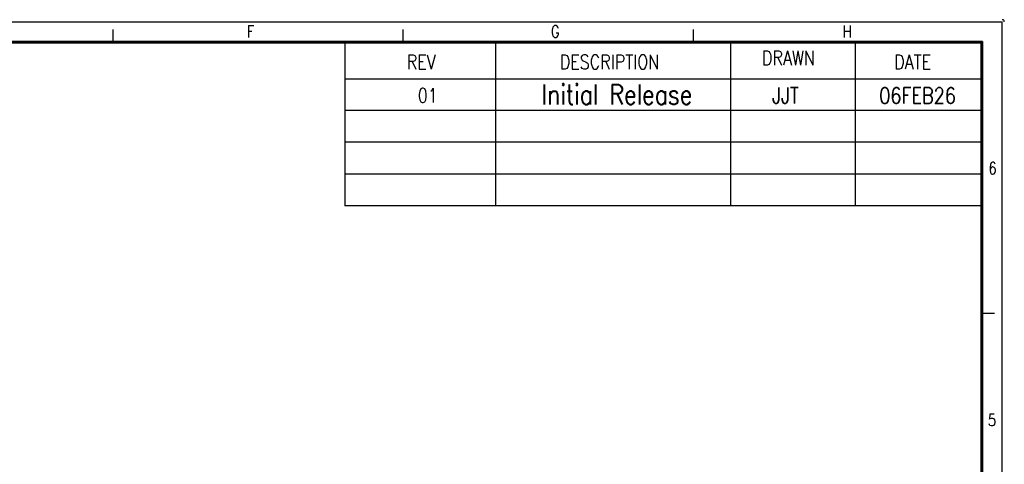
# Model space of a CAD drawing. Header units: millimetres. Extents: x 0 to 776, y 0 to 509.
# Tile 100 of 100: x 479 to 776, y 375 to 509. Entities that reach past the tile are written whole.
import ezdxf

# ---------------------------------------------------------------- set-up
doc = ezdxf.new("R2010")
doc.units = ezdxf.units.MM
doc.layers.add('DM', color=4, linetype='Continuous')
doc.layers.add('SLD-0', color=179, linetype='Continuous')
doc.styles.add('SLDTEXTSTYLE3', font='ROMANS', dxfattribs={"width": 0.8148})

msp = doc.modelspace()

# ---------------------------------------------------------------- hatches: boundary and pattern name
at = {"layer": 'DM'}
for points in [[(654.69, 502.08), (654.69, 502.5), (471.621, 502.5), (471.621, 502.08)], [(769.38, 502.08), (769.38, 502.5), (654.69, 502.5), (654.69, 502.08)], [(769.8, 434.5), (769.8, 502.08), (769.38, 502.08), (769.38, 434.5)], [(769.38, 434.5), (769.38, 502.08), (769.8, 502.08), (769.8, 434.5)], [(769.8, 322.878), (769.8, 434.5), (769.38, 434.5), (769.38, 322.878)], [(769.38, 322.878), (769.38, 434.5), (769.8, 434.5), (769.8, 322.878)]]:
    msp.add_hatch(color=7, dxfattribs=at).paths.add_polyline_path(points, flags=0)
h = msp.add_hatch(dxfattribs=at)
h.set_pattern_fill('ANGLE', scale=1.2, style=0)
h.set_pattern_definition([(0, (0, 0), (0, 8.382), [6.096, -2.286]), (90, (0, 0), (-8.382, 5e-16), [6.096, -2.286])])
h.paths.add_polyline_path([(769.8, 501.824), (769.8, 502.5), (769.011, 502.5), (769.011, 502.08), (769.38, 502.08), (769.38, 501.824)], flags=0)

# ---------------------------------------------------------------- linework, layer by layer
at = {"layer": 'DM', "color": 7}
for p, q in [((63, 508.5), (775.8, 508.5)), ((775.8, 4.5), (775.8, 508.5)), ((507.419, 502.5), (507.419, 506.1)), ((595.02, 502.5), (595.02, 506.1)), ((682.621, 502.5), (682.621, 506.1)), ((69, 502.5), (769.8, 502.5)), ((654.69, 502.5), (471.621, 502.5)), ((654.69, 502.08), (654.69, 502.5)), ((769.38, 502.5), (654.69, 502.5)), ((654.69, 502.5), (654.69, 502.08)), ((769.8, 502.5), (769.011, 502.5)), ((769.011, 502.5), (769.011, 502.08)), ((769.38, 502.08), (769.38, 502.5)), ((769.8, 501.824), (769.8, 502.5)), ((769.8, 502.5), (769.8, 10.5)), ((69.42, 502.08), (769.38, 502.08)), ((471.621, 502.08), (654.69, 502.08)), ((577.381, 502.08), (577.381, 485.88)), ((582.049, 502.08), (769.38, 502.08)), ((622.849, 502.08), (622.849, 485.88)), ((654.69, 502.08), (769.38, 502.08)), ((693.885, 452.88), (693.885, 502.08)), ((731.375, 502.08), (731.375, 452.88)), ((769.011, 502.08), (769.38, 502.08)), ((769.38, 502.08), (769.38, 501.824)), ((769.8, 502.08), (769.38, 502.08)), ((769.38, 502.08), (769.38, 434.5)), ((769.38, 502.08), (769.8, 502.08)), ((769.38, 434.5), (769.38, 502.08)), ((769.38, 502.08), (769.38, 10.92)), ((769.38, 501.824), (769.8, 501.824)), ((769.8, 434.5), (769.8, 502.08)), ((769.8, 502.08), (769.8, 434.5)), ((577.381, 491.28), (769.38, 491.28)), ((769.38, 434.5), (769.8, 434.5)), ((769.8, 434.5), (769.38, 434.5)), ((769.38, 434.5), (769.38, 322.878)), ((769.8, 434.5), (769.38, 434.5)), ((769.38, 434.5), (769.8, 434.5)), ((769.38, 322.878), (769.38, 434.5)), ((769.8, 322.878), (769.8, 434.5)), ((769.8, 434.5), (769.8, 322.878)), ((769.8, 420.5), (773.4, 420.5))]:
    msp.add_line(p, q, dxfattribs=at)
msp.add_arc((775.8, 508.5), 0.6, 0, 90, dxfattribs=at)
at = {"layer": 'SLD-0', "color": 7}
for p, q in [((577.381, 485.88), (577.381, 452.88)), ((622.849, 485.88), (622.849, 452.88)), ((731.375, 485.88), (731.375, 481.68)), ((769.38, 481.68), (577.381, 481.68)), ((769.38, 472.08), (577.381, 472.08)), ((769.38, 462.48), (577.381, 462.48)), ((769.38, 452.88), (577.381, 452.88))]:
    msp.add_line(p, q, dxfattribs=at)

# ---------------------------------------------------------------- texts
at = {"layer": 'DM', "color": 7, "style": 'SLDTEXTSTYLE3'}
for s, insert, char_height, attachment_point in [('F', (548.938, 507.331), 3.6, 2), ('G', (640.882, 507.331), 3.6, 2), ('H', (728.984, 507.331), 3.6, 2), ('DRAWN', (703.231, 499.709), 4.32, 1), ('REV', (600.447, 498.517), 4.32, 2), ('DESCRIPTION', (657.25, 498.517), 4.32, 2), ('DATE', (748.738, 498.517), 4.32, 2), ('01', (602.395, 488.38), 4.32, 2), ('JJT', (710.357, 488.591), 4.8, 2), ('06FEB26', (750.238, 488.591), 4.8, 2), ('6', (771.599, 466.031), 3.6, 1), ('5', (771.419, 390.031), 3.6, 1)]:
    msp.add_mtext(s, dxfattribs=dict(at, insert=insert, char_height=char_height, attachment_point=attachment_point))
at = {"layer": 'SLD-0', "color": 7, "insert": (659.458, 489.53), "char_height": 6, "attachment_point": 2, "style": 'SLDTEXTSTYLE3'}
msp.add_mtext('Initial Release', dxfattribs=at)

doc.saveas('drawing.dxf')
